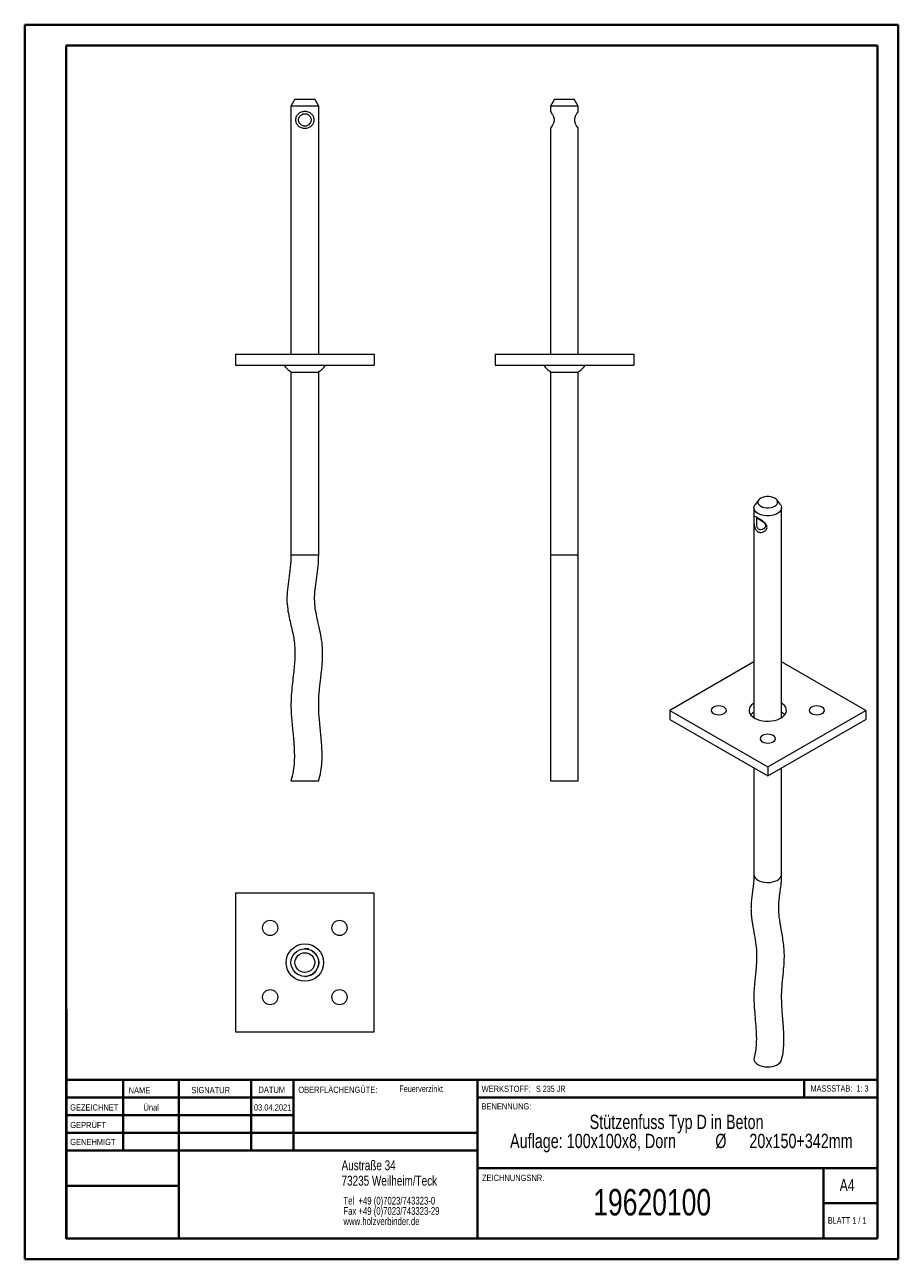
# Model space of a CAD drawing. Header units: millimetres. Extents: x 0 to 210, y 0 to 297.
import ezdxf

# ---------------------------------------------------------------- set-up
doc = ezdxf.new("R2010")
doc.units = ezdxf.units.MM
doc.styles.add('SLDTEXTSTYLE0', font='TXT', dxfattribs={"width": 0.75})
doc.styles.add('SLDTEXTSTYLE1', font='TXT', dxfattribs={"width": 0.681818})
doc.styles.add('SLDTEXTSTYLE2', font='TXT', dxfattribs={"width": 0.7})
doc.styles.add('SLDTEXTSTYLE3', font='TXT', dxfattribs={"width": 0.6875})

# ---------------------------------------------------------------- blocks, each defined once
blk = doc.blocks.new('SW_NOTE_0')
at = {"color": 0, "linetype": 'Continuous', "lineweight": 0, "char_height": 1.8521, "attachment_point": 1, "style": 'SLDTEXTSTYLE0'}
for s, insert in [('Tel  +49 (0)7023/743323-0', (0, 2.39)), ('Fax +49 (0)7023/743323-29', (0, -0.08)), ('www.holzverbinder.de', (0, -2.55))]:
    blk.add_mtext(s, dxfattribs=dict(at, insert=insert))
blk = doc.blocks.new('SW_NOTE_1')
at = {"color": 0, "linetype": 'Continuous', "lineweight": 0, "attachment_point": 2, "style": 'SLDTEXTSTYLE0'}
for s, insert, char_height in [('Stützenfuss Typ D in Beton', (27.95, 4.43), 3.4396), ('Auflage: 100x100x8, Dorn', (7.87, -0.15), 3.4396), ('%%c', (38.6, -0.15), 3.44), ('20x150+342mm', (57.87, -0.15), 3.4396)]:
    blk.add_mtext(s, dxfattribs=dict(at, insert=insert, char_height=char_height))

msp = doc.modelspace()

# ---------------------------------------------------------------- linework, layer by layer
at = {"color": 7, "linetype": 'Continuous', "lineweight": 40}
for p, q in [((0.08, 0.21), (0.08, 297.21)), ((0.08, 297.21), (210.08, 297.21)), ((210.08, 0.21), (210.08, 297.21)), ((210.08, 292.21), (210.08, 297.21)), ((10.08, 292.21), (205.08, 292.21)), ((10.08, 5.21), (10.08, 292.21)), ((205.08, 5.21), (205.08, 292.21)), ((10.11, 60.37), (10.11, 5.12)), ((205.08, 43.37), (10.11, 43.37)), ((23.71, 43.37), (23.71, 26.37)), ((37.1, 43.37), (37.1, 5.12)), ((54.51, 43.37), (54.51, 26.37)), ((64.71, 26.37), (64.71, 43.37)), ((108.91, 43.37), (108.91, 5.12)), ((187.47, 39.12), (187.47, 43.37)), ((64.71, 39.1), (10.11, 39.1)), ((205.08, 39.12), (108.91, 39.12)), ((64.71, 34.87), (10.11, 34.87)), ((108.91, 30.62), (10.11, 30.62)), ((108.91, 26.37), (10.11, 26.37)), ((108.91, 22.12), (205.08, 22.12)), ((192.08, 5.21), (192.08, 22.21)), ((37.1, 17.87), (10.11, 17.87)), ((10.11, 13.71), (10.08, 13.71)), ((205.08, 13.71), (192.08, 13.71)), ((10.11, 9.46), (10.08, 9.46)), ((10.08, 5.21), (205.08, 5.21)), ((205.08, 5.21), (180.99, 5.21)), ((0.08, 0.21), (210.08, 0.21))]:
    msp.add_line(p, q, dxfattribs=at)
at = {"color": 7, "linetype": 'Continuous', "lineweight": 15}
for p, q in [((65.05, 279.31), (64.09, 277.64)), ((65.05, 279.31), (67.42, 279.31)), ((67.42, 279.31), (69.79, 279.31)), ((70.76, 277.64), (69.79, 279.31)), ((127.45, 279.31), (126.49, 277.64)), ((127.45, 279.31), (132.2, 279.31)), ((133.16, 277.64), (132.2, 279.31)), ((64.09, 277.64), (64.09, 217.98)), ((70.76, 277.64), (64.09, 277.64)), ((70.76, 217.98), (70.76, 277.64)), ((126.49, 277.64), (126.49, 276.33)), ((129.83, 277.64), (126.49, 277.64)), ((133.16, 277.64), (129.83, 277.64)), ((133.16, 276.33), (133.16, 277.64)), ((126.49, 272.3), (126.49, 217.98)), ((133.16, 217.98), (133.16, 272.3)), ((50.76, 217.98), (84.09, 217.98)), ((50.76, 217.98), (50.76, 215.31)), ((84.09, 217.98), (84.09, 215.31)), ((113.16, 217.98), (113.16, 215.31)), ((113.16, 217.98), (146.49, 217.98)), ((146.49, 217.98), (146.49, 215.31)), ((50.76, 215.31), (84.09, 215.31)), ((113.16, 215.31), (146.49, 215.31)), ((64.09, 213.65), (64.09, 169.65)), ((70.76, 169.65), (70.76, 213.64)), ((126.49, 213.65), (126.49, 169.65)), ((133.16, 169.65), (133.16, 213.65)), ((176.53, 182.91), (175.65, 181.77)), ((181.74, 181.77), (180.86, 182.91)), ((175.36, 180.99), (175.36, 130.52)), ((182.03, 130.52), (182.03, 180.99)), ((175.36, 143.95), (155.13, 132.27)), ((202.27, 132.27), (182.03, 143.95)), ((155.13, 132.27), (155.13, 130.09)), ((155.13, 132.27), (178.7, 118.66)), ((178.7, 118.66), (202.27, 132.27)), ((202.27, 132.27), (202.27, 130.09)), ((155.13, 130.09), (178.7, 116.48)), ((178.7, 116.48), (202.27, 130.09)), ((175.36, 118.41), (175.36, 92.8)), ((178.7, 118.66), (178.7, 116.48)), ((182.03, 92.8), (182.03, 118.4)), ((64.09, 115.31), (67.43, 115.31)), ((67.43, 115.31), (70.76, 115.31)), ((126.49, 115.31), (133.16, 115.31)), ((84.09, 88.27), (50.76, 88.27)), ((50.76, 88.27), (50.76, 54.94)), ((84.09, 54.94), (84.09, 88.27)), ((67.39, 68.27), (67.43, 68.27)), ((50.76, 54.94), (84.09, 54.94))]:
    msp.add_line(p, q, dxfattribs=at)
at = {"color": 8, "linetype": 'Continuous', "lineweight": 15}
for p, q in [((64.09, 169.65), (67.42, 169.65)), ((67.42, 169.65), (70.76, 169.65)), ((126.49, 169.65), (133.16, 169.65))]:
    msp.add_line(p, q, dxfattribs=at)
at = {"color": 7, "linetype": 'Continuous', "lineweight": 0}
for p, q in [((64.71, 39.12), (10.11, 39.12)), ((23.71, 5.21), (23.71, 5.12)), ((54.51, 5.21), (54.51, 5.12))]:
    msp.add_line(p, q, dxfattribs=at)
at = {"color": 7, "linetype": 'Continuous', "lineweight": 15, "flags": 128}
for points in [[(126.49, 276.33), (126.66, 276.07), (126.82, 275.81)], [(181.74, 181.77), (181.92, 181.48), (182.02, 181.12), (182.01, 180.76), (181.87, 180.4), (181.62, 180.06), (181.27, 179.76), (180.82, 179.5), (180.29, 179.3), (179.71, 179.15), (179.09, 179.08), (178.46, 179.07), (177.83, 179.13), (177.24, 179.25), (176.7, 179.45), (176.23, 179.69), (175.85, 179.98), (175.57, 180.31), (175.41, 180.67), (175.36, 181.03), (175.44, 181.39), (175.63, 181.74), (175.65, 181.77)], [(177.02, 181.38), (177.43, 181.19), (177.91, 181.05), (178.43, 180.99), (178.96, 180.99), (179.48, 181.05), (179.96, 181.19), (180.37, 181.38), (180.7, 181.62), (180.93, 181.89), (181.05, 182.19), (181.05, 182.5), (180.93, 182.8), (180.7, 183.07), (180.37, 183.31), (179.96, 183.51), (179.48, 183.64), (178.96, 183.71), (178.43, 183.71), (177.91, 183.64), (177.43, 183.51), (177.02, 183.31), (176.69, 183.07), (176.46, 182.8), (176.34, 182.5), (176.34, 182.19), (176.46, 181.89), (176.69, 181.62), (177.02, 181.38)], [(175.36, 134.01), (175.26, 133.94), (174.83, 133.6), (174.51, 133.21), (174.29, 132.8), (174.2, 132.37), (174.23, 131.94), (174.39, 131.52), (174.66, 131.12), (175.04, 130.76), (175.52, 130.43)], [(175.52, 130.43), (176.08, 130.15), (176.72, 129.93), (177.41, 129.78), (178.14, 129.69), (178.88, 129.67), (179.62, 129.72), (180.33, 129.85), (181, 130.03), (181.61, 130.28), (182.13, 130.59), (182.56, 130.94), (182.89, 131.32), (183.1, 131.73), (183.19, 132.16), (183.16, 132.59), (183.01, 133.01), (182.74, 133.41), (182.36, 133.77), (182.03, 134.01)], [(165.62, 131.52), (166, 131.35), (166.44, 131.24), (166.91, 131.21), (167.39, 131.24), (167.83, 131.35), (168.21, 131.52), (168.5, 131.74), (168.68, 131.99), (168.75, 132.27), (168.68, 132.54), (168.5, 132.79), (168.21, 133.01), (167.83, 133.18), (167.39, 133.29), (166.91, 133.32), (166.44, 133.29), (166, 133.18), (165.62, 133.01), (165.33, 132.79), (165.14, 132.54), (165.08, 132.27), (165.14, 131.99), (165.33, 131.74), (165.62, 131.52)], [(189.19, 131.52), (189.57, 131.35), (190.01, 131.24), (190.48, 131.21), (190.96, 131.24), (191.4, 131.35), (191.78, 131.52), (192.07, 131.74), (192.25, 131.99), (192.32, 132.27), (192.25, 132.54), (192.07, 132.79), (191.78, 133.01), (191.4, 133.18), (190.96, 133.29), (190.48, 133.32), (190.01, 133.29), (189.57, 133.18), (189.19, 133.01), (188.9, 132.79), (188.71, 132.54), (188.65, 132.27), (188.71, 131.99), (188.9, 131.74), (189.19, 131.52)], [(177.4, 124.71), (177.78, 124.55), (178.22, 124.44), (178.7, 124.4), (179.17, 124.44), (179.61, 124.55), (179.99, 124.71), (180.29, 124.93), (180.47, 125.19), (180.53, 125.46), (180.47, 125.74), (180.29, 125.99), (179.99, 126.21), (179.61, 126.38), (179.17, 126.48), (178.7, 126.52), (178.22, 126.48), (177.78, 126.38), (177.4, 126.21), (177.11, 125.99), (176.93, 125.74), (176.86, 125.46), (176.93, 125.19), (177.11, 124.93), (177.4, 124.71)], [(175.41, 48.76), (175.41, 48.75), (175.37, 48.39), (175.44, 48.02), (175.63, 47.68), (175.94, 47.36), (176.34, 47.07)], [(176.34, 47.07), (176.83, 46.84), (177.39, 46.66), (177.99, 46.55), (178.62, 46.51), (179.25, 46.54), (179.86, 46.63), (180.43, 46.79), (180.94, 47.01), (181.37, 47.28), (181.7, 47.59), (181.92, 47.94), (181.98, 48.11)]]:
    msp.add_lwpolyline(points, dxfattribs=at)
at = {"color": 8, "linetype": 'Continuous', "lineweight": 15, "flags": 128}
msp.add_lwpolyline([(176.34, 91.44), (176.83, 91.21), (177.38, 91.03), (177.99, 90.92), (178.62, 90.88), (179.25, 90.9), (179.86, 91), (180.43, 91.16), (180.94, 91.38), (181.36, 91.65), (181.69, 91.96), (181.92, 92.3), (182.02, 92.66), (182.03, 92.8)], dxfattribs=at)
at = {"color": 7, "linetype": 'Continuous', "lineweight": 15}
for centre, radius in [((59.09, 79.94), 1.83), ((75.76, 79.94), 1.83), ((67.43, 71.6), 4.5), ((67.42, 71.6), 3.33), ((67.42, 71.6), 2.37), ((59.09, 63.27), 1.83), ((75.76, 63.27), 1.83)]:
    msp.add_circle(centre, radius, dxfattribs=at)
for centre, radius, start, end in [((177.01, 129.18), 3.12, 121.9519, 140.3067), ((180.47, 129.29), 2.98, 39.255, 58.5887), ((67.43, 71.6), 3.33, 270, 60.718)]:
    msp.add_arc(centre, radius, start, end, dxfattribs=at)
at = {"color": 8, "linetype": 'Continuous', "lineweight": 15}
msp.add_arc((177.01, 92.95), 1.65, 185.1866, 246.1336, dxfattribs=at)
at = {"color": 7, "linetype": 'Continuous', "lineweight": 15}
for points, knots in [([(69.66, 274.31), (69.65, 274.17), (69.63, 273.9), (69.44, 273.39), (69.04, 272.85), (68.44, 272.48), (67.88, 272.32), (67.43, 272.28), (66.98, 272.32), (66.41, 272.48), (65.81, 272.85), (65.4, 273.38), (65.22, 273.89), (65.17, 274.31), (65.22, 274.72), (65.4, 275.24), (65.81, 275.77), (66.4, 276.14), (66.97, 276.3), (67.42, 276.34), (67.87, 276.3), (68.44, 276.14), (69.04, 275.77), (69.44, 275.24), (69.63, 274.72), (69.65, 274.45), (69.66, 274.31)], [0, 0, 0, 0, 0.029632, 0.059717, 0.121148, 0.184443, 0.216972, 0.24949, 0.282283, 0.314893, 0.378502, 0.439946, 0.47015, 0.499824, 0.529524, 0.559631, 0.621137, 0.684642, 0.717186, 0.749824, 0.782659, 0.815249, 0.87891, 0.940366, 0.970419, 1, 1, 1, 1]), ([(126.49, 276.33), (126.5, 276.32), (126.51, 276.3), (126.63, 276.14), (126.88, 275.77), (127.17, 275.24), (127.32, 274.73), (127.37, 274.31), (127.32, 273.9), (127.17, 273.39), (126.88, 272.85), (126.63, 272.48), (126.52, 272.33), (126.48, 272.28), (126.49, 272.3), (126.49, 272.3)], [0, 0, 0, 0, 0.065519, 0.130569, 0.257618, 0.380284, 0.440329, 0.499558, 0.558861, 0.619076, 0.742054, 0.86876, 0.934044, 0.999789, 1, 1, 1, 1]), ([(133.16, 272.3), (133.15, 272.3), (133.14, 272.32), (133.02, 272.48), (132.77, 272.85), (132.48, 273.38), (132.33, 273.89), (132.29, 274.31), (132.33, 274.72), (132.48, 275.24), (132.77, 275.77), (133.02, 276.14), (133.13, 276.29), (133.17, 276.34), (133.16, 276.33), (133.16, 276.33)], [0, 0, 0, 0, 0.064552, 0.129771, 0.256991, 0.379881, 0.44029, 0.499636, 0.559037, 0.619251, 0.742265, 0.869276, 0.934365, 0.999642, 1, 1, 1, 1]), ([(132.83, 275.81), (132.89, 275.9), (133, 276.07), (133.1, 276.24), (133.16, 276.33)], [0, 0, 0, 0, 0.50001, 1, 1, 1, 1]), ([(68.92, 274.31), (68.92, 274.41), (68.9, 274.62), (68.78, 275), (68.52, 275.39), (68.12, 275.67), (67.73, 275.79), (67.42, 275.82), (67.11, 275.79), (66.73, 275.67), (66.33, 275.39), (66.06, 275), (65.94, 274.62), (65.91, 274.31), (65.94, 274), (66.07, 273.62), (66.33, 273.23), (66.73, 272.95), (67.12, 272.83), (67.43, 272.8), (67.73, 272.83), (68.12, 272.96), (68.52, 273.23), (68.78, 273.62), (68.9, 274), (68.92, 274.21), (68.92, 274.31)], [0, 0, 0, 0, 0.030543, 0.061743, 0.12528, 0.188519, 0.219528, 0.250163, 0.280618, 0.311587, 0.374673, 0.438261, 0.469517, 0.500182, 0.530821, 0.56218, 0.625696, 0.688861, 0.71988, 0.750473, 0.780818, 0.811779, 0.874661, 0.93817, 0.969404, 1, 1, 1, 1]), ([(126.82, 272.81), (126.76, 272.73), (126.66, 272.55), (126.55, 272.38), (126.49, 272.3)], [0, 0, 0, 0, 0.499998, 1, 1, 1, 1]), ([(133.16, 272.3), (133.1, 272.38), (133, 272.55), (132.89, 272.73), (132.83, 272.81)], [0, 0, 0, 0, 0.5000154, 1, 1, 1, 1]), ([(62.43, 215.31), (62.68, 215), (63.18, 214.38), (63.8, 213.89), (64.11, 213.64)], [0, 0, 0, 0, 0.500016, 1, 1, 1, 1]), ([(70.75, 213.64), (71.06, 213.89), (71.68, 214.38), (72.18, 215), (72.43, 215.31)], [0, 0, 0, 0, 0.499984, 1, 1, 1, 1]), ([(124.83, 215.31), (125.08, 215), (125.58, 214.38), (126.2, 213.89), (126.5, 213.64)], [0, 0, 0, 0, 0.500016, 1, 1, 1, 1]), ([(133.15, 213.64), (133.46, 213.89), (134.08, 214.38), (134.58, 215), (134.83, 215.31)], [0, 0, 0, 0, 0.499984, 1, 1, 1, 1]), ([(64.14, 213.65), (64.13, 213.65), (64.1, 213.65), (64.47, 213.65), (65.17, 213.65), (66.14, 213.64), (67.25, 213.65), (68.38, 213.64), (69.41, 213.65), (70.2, 213.65), (70.69, 213.64), (70.72, 213.65), (70.73, 213.65)], [0, 0, 0, 0, 0.05416, 0.161505, 0.268851, 0.376199, 0.483547, 0.590893, 0.698241, 0.805589, 0.912936, 1, 1, 1, 1]), ([(126.49, 213.65), (126.5, 213.65), (126.53, 213.65), (126.77, 213.65), (127.29, 213.65), (128.18, 213.65), (129.26, 213.65), (130.4, 213.65), (131.48, 213.65), (132.37, 213.65), (132.95, 213.64), (133.2, 213.65), (133.14, 213.65), (133.14, 213.65)], [0, 0, 0, 0, 0.061337, 0.125088, 0.232466, 0.339834, 0.447212, 0.554601, 0.66199, 0.76938, 0.876771, 0.984163, 1, 1, 1, 1]), ([(178.53, 176.34), (178.51, 176.23), (178.49, 176.01), (178.24, 175.6), (177.76, 175.21), (177.16, 175.05), (176.68, 175.1), (176.34, 175.24), (176.04, 175.47), (175.72, 175.88), (175.47, 176.52), (175.39, 177.25), (175.37, 177.8), (175.37, 178.18), (175.37, 178.48), (175.39, 178.76), (175.47, 178.91), (175.72, 178.87), (176.03, 178.72), (176.33, 178.56), (176.67, 178.35), (177.15, 178.04), (177.76, 177.6), (178.24, 177.11), (178.49, 176.68), (178.51, 176.45), (178.53, 176.34)], [0, 0, 0, 0, 0.029632, 0.059717, 0.121148, 0.184443, 0.216972, 0.249489, 0.282283, 0.314893, 0.378502, 0.439946, 0.47015, 0.499823, 0.529523, 0.559631, 0.621137, 0.684642, 0.717186, 0.749824, 0.782659, 0.815248, 0.87891, 0.940366, 0.970419, 1, 1, 1, 1]), ([(178.18, 176.74), (178.17, 176.82), (178.15, 176.99), (177.96, 177.29), (177.6, 177.62), (177.15, 177.91), (176.8, 178.13), (176.56, 178.27), (176.37, 178.38), (176.17, 178.48), (176.05, 178.51), (176.04, 178.4), (176.05, 178.2), (176.06, 177.97), (176.05, 177.69), (176.04, 177.28), (176.05, 176.74), (176.17, 176.26), (176.37, 175.96), (176.57, 175.8), (176.8, 175.71), (177.15, 175.7), (177.6, 175.86), (177.96, 176.17), (178.15, 176.49), (178.17, 176.66), (178.18, 176.74)], [0, 0, 0, 0, 0.0305428, 0.0617431, 0.1252796, 0.1885183, 0.219528, 0.2501632, 0.2806177, 0.3115876, 0.3746725, 0.4382606, 0.4695168, 0.5001822, 0.5308213, 0.56218, 0.625696, 0.6888611, 0.7198805, 0.7504736, 0.7808185, 0.811779, 0.8746613, 0.9381704, 0.9694041, 1, 1, 1, 1]), ([(64.09, 169.65), (64.05, 168.65), (63.99, 166.72), (63.55, 163.95), (63.2, 161.38), (63.05, 158.96), (63.25, 156.73), (63.64, 154.68), (64.08, 152.75), (64.49, 150.95), (64.81, 149.28), (64.98, 147.8), (65.04, 146.44), (65.03, 145.03), (64.93, 143.41), (64.75, 141.53), (64.5, 139.41), (64.24, 137.06), (64.05, 134.47), (64.1, 132.06), (64.26, 129.91), (64.44, 128.06), (64.63, 126.12), (64.81, 124.11), (64.91, 122.02), (64.89, 119.85), (64.67, 117.58), (64.29, 116.08), (64.09, 115.31)], [0, 0, 0, 0, 0.054616, 0.10582, 0.153407, 0.197309, 0.238082, 0.276186, 0.311433, 0.346546, 0.377614, 0.404648, 0.427884, 0.452216, 0.482282, 0.516806, 0.555789, 0.59912, 0.646628, 0.698327, 0.730857, 0.764914, 0.800447, 0.837378, 0.875647, 0.915286, 0.956535, 1, 1, 1, 1]), ([(70.76, 115.31), (70.95, 116.07), (71.33, 117.55), (71.55, 119.77), (71.58, 121.87), (71.49, 123.87), (71.29, 126.3), (70.99, 129.08), (70.78, 131.86), (70.73, 134.07), (70.81, 135.77), (70.93, 137.26), (71.08, 138.63), (71.24, 140.05), (71.43, 141.67), (71.61, 143.54), (71.72, 145.65), (71.66, 148), (71.26, 150.57), (70.69, 153), (70.18, 155.29), (69.82, 157.39), (69.73, 159.63), (69.94, 161.96), (70.29, 164.4), (70.68, 166.97), (70.73, 168.74), (70.76, 169.65)], [0, 0, 0, 0, 0.043046, 0.083448, 0.121796, 0.15832, 0.193054, 0.255865, 0.311172, 0.346049, 0.377151, 0.404508, 0.428139, 0.452683, 0.482917, 0.517383, 0.555975, 0.598711, 0.646015, 0.698126, 0.735588, 0.774596, 0.815141, 0.857822, 0.902963, 0.950402, 1, 1, 1, 1]), ([(126.49, 169.65), (126.49, 168.65), (126.49, 166.72), (126.49, 163.95), (126.49, 161.38), (126.49, 158.96), (126.49, 156.73), (126.49, 154.68), (126.49, 152.75), (126.49, 150.95), (126.49, 149.28), (126.49, 147.8), (126.49, 146.44), (126.49, 145.03), (126.49, 143.41), (126.49, 141.53), (126.49, 139.41), (126.49, 137.06), (126.49, 134.47), (126.49, 132.06), (126.49, 129.91), (126.49, 128.06), (126.49, 126.12), (126.49, 124.11), (126.49, 122.02), (126.49, 119.85), (126.49, 117.58), (126.49, 116.08), (126.49, 115.31)], [0, 0, 0, 0, 0.0546159, 0.1058195, 0.1534071, 0.1973085, 0.2380817, 0.2761861, 0.311433, 0.3465455, 0.3776138, 0.4046478, 0.4278842, 0.4522156, 0.482282, 0.5168064, 0.5557893, 0.5991201, 0.6466276, 0.6983273, 0.7308566, 0.7649142, 0.8004473, 0.8373781, 0.8756466, 0.9152856, 0.9565353, 1, 1, 1, 1]), ([(133.16, 115.31), (133.16, 116.07), (133.16, 117.55), (133.16, 119.77), (133.16, 121.87), (133.16, 123.87), (133.16, 126.3), (133.16, 129.08), (133.16, 131.86), (133.16, 134.07), (133.16, 135.77), (133.16, 137.26), (133.16, 138.63), (133.16, 140.05), (133.16, 141.67), (133.16, 143.54), (133.16, 145.65), (133.16, 148), (133.16, 150.57), (133.16, 153), (133.16, 155.29), (133.16, 157.39), (133.16, 159.63), (133.16, 161.96), (133.16, 164.4), (133.16, 166.97), (133.16, 168.74), (133.16, 169.65)], [0, 0, 0, 0, 0.043046, 0.083448, 0.121796, 0.15832, 0.193054, 0.255865, 0.311172, 0.346049, 0.377151, 0.404508, 0.428139, 0.452683, 0.482917, 0.517383, 0.555975, 0.598711, 0.646015, 0.698126, 0.735588, 0.774596, 0.815141, 0.857822, 0.902963, 0.950402, 1, 1, 1, 1]), ([(175.36, 92.79), (175.35, 92.17), (175.32, 90.97), (175.12, 89.36), (174.92, 87.93), (174.76, 86.64), (174.68, 85.46), (174.66, 84.36), (174.71, 83.3), (174.82, 82.25), (174.96, 81.22), (175.21, 79.7), (175.59, 77.69), (175.97, 75.23), (176.05, 73.12), (175.98, 71.34), (175.86, 69.82), (175.69, 68.24), (175.51, 66.53), (175.35, 64.59), (175.35, 62.43), (175.5, 60.09), (175.72, 57.62), (175.9, 55.38), (175.97, 53.44), (175.94, 51.83), (175.79, 50.23), (175.54, 49.26), (175.41, 48.76)], [0, 0, 0, 0, 0.043074, 0.08219, 0.117324, 0.148402, 0.175478, 0.198707, 0.221422, 0.242391, 0.263561, 0.284898, 0.336036, 0.387669, 0.440776, 0.475677, 0.511519, 0.54833, 0.589018, 0.635011, 0.686203, 0.735709, 0.789401, 0.847079, 0.88287, 0.920066, 0.958923, 1, 1, 1, 1]), ([(181.98, 48.11), (182.13, 48.67), (182.41, 49.77), (182.57, 51.55), (182.61, 53.3), (182.55, 55.02), (182.43, 56.82), (182.28, 58.69), (182.13, 60.58), (182.01, 62.73), (182.04, 65.16), (182.31, 67.86), (182.57, 70.26), (182.7, 72.44), (182.69, 74.34), (182.51, 76.21), (182.23, 77.96), (181.97, 79.39), (181.76, 80.56), (181.59, 81.62), (181.42, 82.91), (181.31, 84.32), (181.35, 85.78), (181.5, 87.27), (181.72, 88.91), (181.97, 90.72), (182.01, 92.09), (182.03, 92.81)], [0, 0, 0, 0, 0.042144, 0.082044, 0.120199, 0.156777, 0.191771, 0.235077, 0.275382, 0.31265, 0.376933, 0.44113, 0.504868, 0.547834, 0.58989, 0.629101, 0.665378, 0.698466, 0.71742, 0.73822, 0.765361, 0.798735, 0.830059, 0.865802, 0.906104, 0.950867, 1, 1, 1, 1]), ([(67.69, 74.94), (67.62, 74.94), (67.47, 74.94), (67.38, 74.94), (67.52, 74.94), (67.8, 74.94), (68.11, 74.94), (68.34, 74.94), (68.4, 74.94), (68.15, 74.94), (67.69, 74.94), (67.41, 74.94), (67.34, 74.94)], [0, 0, 0, 0, 0.105398, 0.210615, 0.315984, 0.421739, 0.527495, 0.632718, 0.737236, 0.841757, 0.960074, 1, 1, 1, 1]), ([(67.43, 68.27), (67.44, 68.27), (67.46, 68.27), (67.61, 68.27), (67.69, 68.27)], [0, 0, 0, 0, 0.474347, 1, 1, 1, 1])]:
    msp.add_open_spline(points, degree=3, knots=knots, dxfattribs=at)

# ---------------------------------------------------------------- block references
at = {"color": 7, "linetype": 'Continuous', "lineweight": 0}
for name, p in [('SW_NOTE_1', (128.83, 30.56)), ('SW_NOTE_0', (76.7, 12.85))]:
    msp.add_blockref(name, p, dxfattribs=at)

# ---------------------------------------------------------------- texts
for s, insert, char_height, attachment_point, style in [('NAME', (25.07, 41.62), 1.5, 1, 'SLDTEXTSTYLE0'), ('SIGNATUR', (40.14, 41.68), 1.5, 1, 'SLDTEXTSTYLE0'), ('DATUM', (56.28, 41.74), 1.5, 1, 'SLDTEXTSTYLE0'), ('OBERFLÄCHENGÜTE:', (65.86, 41.74), 1.5, 1, 'SLDTEXTSTYLE0'), ('Feuerverzinkt', (90.14, 42.03), 1.5875, 1, 'SLDTEXTSTYLE0'), ('WERKSTOFF:', (109.91, 41.96), 1.5, 1, 'SLDTEXTSTYLE0'), ('S 235 JR', (122.99, 41.96), 1.5, 1, 'SLDTEXTSTYLE3'), ('MASSSTAB:  1: 3', (188.99, 42.07), 1.5, 1, 'SLDTEXTSTYLE2'), ('GEZEICHNET', (11, 37.51), 1.5, 1, 'SLDTEXTSTYLE0'), ('Ünal', (30.47, 37.5), 1.499, 2, 'SLDTEXTSTYLE0'), ('03.04.2021', (59.68, 37.5), 1.499, 2, 'SLDTEXTSTYLE0'), ('BENENNUNG:', (109.88, 37.77), 1.5, 1, 'SLDTEXTSTYLE0'), ('GEPRÜFT', (11.03, 33.28), 1.5, 1, 'SLDTEXTSTYLE0'), ('GENEHMIGT', (11.02, 29.19), 1.5, 1, 'SLDTEXTSTYLE0'), ('Austraße 34', (76.25, 24.02), 2.3813, 1, 'SLDTEXTSTYLE0'), ('73235 Weilheim/Teck', (76.25, 20.32), 2.3813, 1, 'SLDTEXTSTYLE0'), ('ZEICHNUNGSNR.', (110, 20.55), 1.5, 1, 'SLDTEXTSTYLE0'), ('A4', (196, 19.52), 2.91, 1, 'SLDTEXTSTYLE0'), ('19620100', (150.92, 17.12), 6.35, 2, 'SLDTEXTSTYLE0'), ('BLATT 1 / 1', (193.16, 10.36), 1.5875, 1, 'SLDTEXTSTYLE1')]:
    msp.add_mtext(s, dxfattribs=dict(at, insert=insert, char_height=char_height, attachment_point=attachment_point, style=style))

doc.saveas('drawing.dxf')
